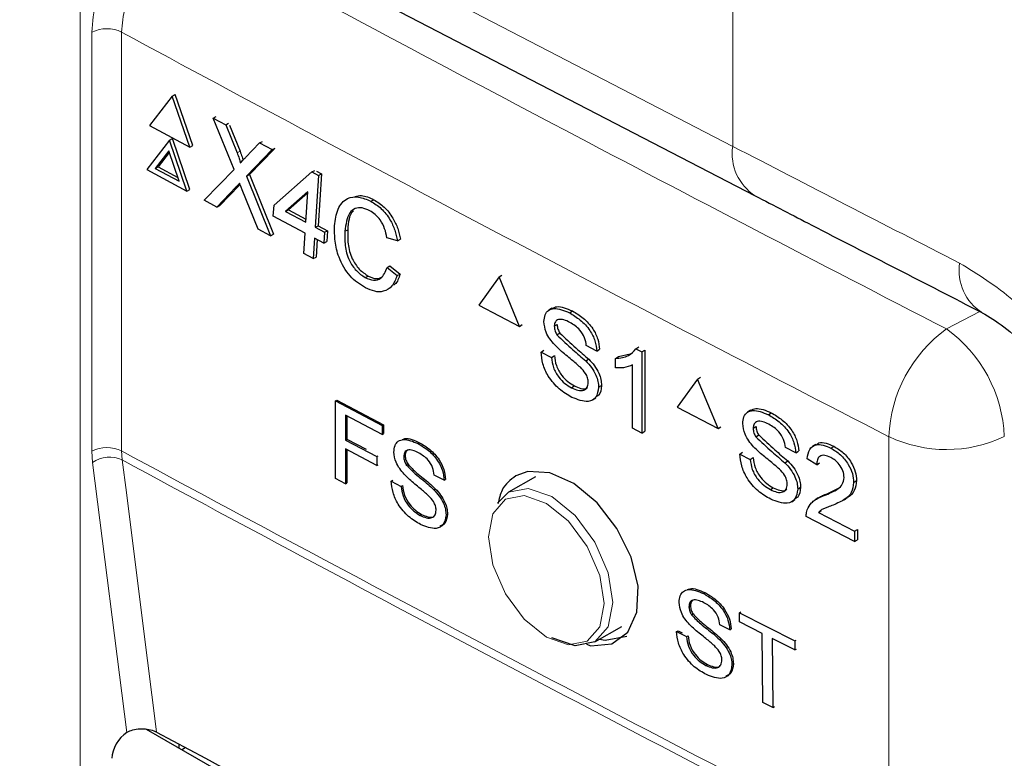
# Paper-space layout 'Blatt4' of a CAD drawing. Header units: millimetres. Extents: x 5 to 418, y 2 to 292.
# Tile 38 of 71: x 135.26 to 140.95, y 155.51 to 159.78. Entities that reach past the tile are written whole.
import ezdxf

# ---------------------------------------------------------------- set-up
doc = ezdxf.new("R2010")
doc.units = ezdxf.units.MM

psp = doc.layouts.new('Blatt4')

# ---------------------------------------------------------------- linework, layer by layer
at = {"color": 7, "linetype": 'Continuous', "lineweight": 18}
for p, q in [((139.3789, 174.4619), (139.3789, 159.0462)), ((129.9363, 163.9418), (139.3789, 159.0462)), ((135.6069, 159.8727), (135.6069, 142.7931)), ((135.6737, 157.2834), (135.6737, 159.7058)), ((135.846, 159.7066), (135.846, 157.2842)), ((136.5132, 159.0087), (136.5302, 159.0177)), ((136.5062, 158.8096), (136.5231, 158.8185)), ((140.6145, 157.9904), (140.8079, 158.091)), ((140.2817, 154.9443), (140.2817, 157.3668)), ((135.6777, 157.2179), (135.6737, 157.2834)), ((135.846, 157.2842), (135.8492, 157.2318)), ((135.8751, 155.6554), (135.6777, 157.2179))]:
    psp.add_line(p, q, dxfattribs=at)
at = {"color": 7, "linetype": 'Continuous', "lineweight": 25}
for p, q in [((130.0658, 163.6556), (139.5084, 158.7601)), ((136.1383, 159.3372), (136.007, 159.1664)), ((136.1383, 159.3372), (136.1553, 159.3461)), ((136.2398, 159.0417), (136.1383, 159.3372)), ((136.2568, 159.0507), (136.1553, 159.3461)), ((136.007, 159.1664), (136.2398, 159.0417)), ((136.376, 159.2099), (136.3925, 159.2186)), ((136.4958, 158.9129), (136.376, 159.2099)), ((136.376, 159.2099), (136.4476, 159.1716)), ((136.4476, 159.1716), (136.464, 159.1802)), ((136.4476, 159.1716), (136.5132, 159.0087)), ((136.4691, 159.169), (136.5302, 159.0177)), ((136.1221, 159.0829), (135.9908, 158.9121)), ((136.1221, 159.0829), (136.139, 159.0918)), ((136.2235, 158.7874), (136.1221, 159.0829)), ((136.2405, 158.7963), (136.139, 159.0918)), ((136.2398, 159.0417), (136.2568, 159.0507)), ((136.5626, 158.9822), (136.6438, 159.0665)), ((136.6438, 159.0665), (136.6601, 159.075)), ((136.6438, 159.0665), (136.7164, 159.0276)), ((136.118, 159.0193), (136.0404, 158.9184)), ((136.1211, 159.0102), (136.0574, 158.9273)), ((136.178, 158.8447), (136.118, 159.0193)), ((136.7164, 159.0276), (136.5678, 158.8735)), ((136.7269, 159.0297), (136.5848, 158.8824)), ((136.7164, 159.0276), (136.7328, 159.0361)), ((135.9908, 158.9121), (136.2235, 158.7874)), ((136.0404, 158.9184), (136.0574, 158.9273)), ((136.0404, 158.9184), (136.178, 158.8447)), ((136.0574, 158.9273), (136.1704, 158.8668)), ((136.3232, 158.7341), (136.4958, 158.9129)), ((136.5678, 158.8735), (136.5848, 158.8824)), ((136.5848, 158.8824), (136.7238, 158.5375)), ((136.7268, 158.7054), (136.9459, 158.8982)), ((136.9459, 158.8982), (136.9628, 158.9071)), ((136.9459, 158.8982), (136.9837, 158.8779)), ((136.9722, 158.9021), (137.0007, 158.8869)), ((137.0007, 158.8869), (136.9815, 158.5869)), ((136.9837, 158.8779), (137.0007, 158.8869)), ((136.5306, 158.8263), (136.5231, 158.8185)), ((136.5678, 158.8735), (136.7069, 158.5286)), ((136.9837, 158.8779), (136.9645, 158.578)), ((136.2235, 158.7874), (136.2405, 158.7963)), ((136.5062, 158.8096), (136.3957, 158.6952)), ((136.5231, 158.8185), (136.4127, 158.7041)), ((136.6352, 158.567), (136.5436, 158.7941)), ((136.9217, 158.7825), (136.7935, 158.6696)), ((136.9213, 158.7761), (136.8104, 158.6785)), ((136.9105, 158.6069), (136.9217, 158.7825)), ((136.3957, 158.6952), (136.3232, 158.7341)), ((137.2868, 158.7285), (137.3038, 158.7375)), ((136.3957, 158.6952), (136.4127, 158.7041)), ((136.7228, 158.6429), (136.7268, 158.7054)), ((136.7935, 158.6696), (136.8104, 158.6785)), ((136.7935, 158.6696), (136.9105, 158.6069)), ((136.8104, 158.6785), (136.9116, 158.6243)), ((136.9065, 158.5445), (136.7228, 158.6429)), ((136.7069, 158.5286), (136.6352, 158.567)), ((136.8989, 158.4257), (136.9065, 158.5445)), ((136.9645, 158.578), (136.9815, 158.5869)), ((136.9645, 158.578), (137.0186, 158.5491)), ((136.9815, 158.5869), (137.0355, 158.558)), ((137.0186, 158.5491), (137.0146, 158.4866)), ((137.0186, 158.5491), (137.0355, 158.558)), ((137.0355, 158.558), (137.0315, 158.4955)), ((137.1363, 158.5547), (137.1533, 158.5636)), ((136.7069, 158.5286), (136.7238, 158.5375)), ((136.9605, 158.5155), (136.9529, 158.3968)), ((137.0146, 158.4866), (136.9605, 158.5155)), ((136.9764, 158.507), (136.9699, 158.4057)), ((137.0146, 158.4866), (137.0315, 158.4955)), ((137.4402, 158.4999), (137.3798, 158.5169)), ((137.4402, 158.4999), (137.4572, 158.5088)), ((136.9529, 158.3968), (136.8989, 158.4257)), ((136.9529, 158.3968), (136.9699, 158.4057)), ((137.3801, 158.346), (137.397, 158.3549)), ((137.3801, 158.346), (137.4385, 158.2981)), ((137.397, 158.3549), (137.4554, 158.307)), ((137.2541, 158.2872), (137.271, 158.2961)), ((137.4385, 158.2981), (137.4554, 158.307)), ((138.0283, 158.2908), (137.9109, 158.1279)), ((138.0283, 158.2908), (138.0449, 158.3013)), ((138.1457, 158.0045), (138.0283, 158.2908)), ((137.9109, 158.1279), (138.1457, 158.0045)), ((138.3332, 158.1093), (138.3148, 158.0977)), ((138.4348, 158.0831), (138.4511, 158.0935)), ((138.1457, 158.0045), (138.1621, 158.015)), ((138.3472, 158.005), (138.3635, 158.0153)), ((138.3624, 157.9555), (138.3787, 157.9658)), ((138.2709, 157.8563), (138.2872, 157.8667)), ((138.2709, 157.8563), (138.3308, 157.8248)), ((138.5925, 157.8618), (138.5325, 157.8934)), ((138.5925, 157.8618), (138.6089, 157.8722)), ((138.8191, 157.8752), (138.8358, 157.8858)), ((138.8191, 157.8752), (138.8542, 157.8568)), ((138.8542, 157.8568), (138.871, 157.8674)), ((138.8542, 157.8568), (138.8542, 157.3873)), ((138.871, 157.8674), (138.871, 157.3979)), ((138.3308, 157.8248), (138.3471, 157.8351)), ((138.5297, 157.8046), (138.546, 157.8149)), ((138.7015, 157.8196), (138.7181, 157.8301)), ((138.7015, 157.7641), (138.7015, 157.8196)), ((138.7184, 157.8303), (138.7861, 157.8457)), ((138.7997, 157.4159), (138.7997, 157.7818)), ((139.1761, 157.6999), (139.058, 157.5366)), ((139.1761, 157.6999), (139.1925, 157.7104)), ((139.2942, 157.4141), (139.1761, 157.6999)), ((138.4463, 157.6497), (138.4626, 157.6601)), ((138.6034, 157.6523), (138.6198, 157.6627)), ((137.0821, 157.5734), (137.0906, 157.5787)), ((137.0821, 157.5734), (137.3521, 157.4306)), ((137.0831, 157.1241), (137.0821, 157.5734)), ((137.0906, 157.5787), (137.3605, 157.436)), ((138.5691, 157.5793), (138.5876, 157.591)), ((139.058, 157.5366), (139.2942, 157.4141)), ((139.4823, 157.5194), (139.4641, 157.5077)), ((137.3522, 157.3788), (137.1394, 157.4913)), ((137.1394, 157.4913), (137.1397, 157.3473)), ((137.1478, 157.4869), (137.1481, 157.3527)), ((139.585, 157.4937), (139.6011, 157.5041)), ((137.3521, 157.4306), (137.3605, 157.436)), ((137.3521, 157.4306), (137.3522, 157.3788)), ((137.3605, 157.436), (137.3606, 157.3841)), ((138.8542, 157.3873), (138.7997, 157.4159)), ((139.2942, 157.4141), (139.3104, 157.4245)), ((139.4969, 157.4152), (139.513, 157.4256)), ((137.1397, 157.3473), (137.1481, 157.3527)), ((137.1397, 157.3473), (137.3213, 157.2513)), ((137.1481, 157.3527), (137.2591, 157.294)), ((137.3522, 157.3788), (137.3606, 157.3841)), ((138.8542, 157.3873), (138.871, 157.3979)), ((139.5122, 157.3658), (139.5283, 157.3761)), ((137.3215, 157.1994), (137.1398, 157.2955)), ((137.1398, 157.2955), (137.1402, 157.0939)), ((137.1483, 157.291), (137.1487, 157.0992)), ((137.5601, 157.3264), (137.5685, 157.3317)), ((139.7436, 157.273), (139.6833, 157.3043)), ((139.8589, 157.3222), (139.8406, 157.3105)), ((139.9465, 157.3002), (139.9629, 157.3107)), ((137.3213, 157.2513), (137.3297, 157.2565)), ((137.3213, 157.2513), (137.3215, 157.1994)), ((137.4769, 157.2516), (137.4853, 157.2569)), ((139.4201, 157.2663), (139.4363, 157.2766)), ((139.4201, 157.2663), (139.4804, 157.235)), ((139.4804, 157.235), (139.4965, 157.2453)), ((139.7436, 157.273), (139.7598, 157.2834)), ((139.8642, 157.2044), (139.8094, 157.2389)), ((137.3215, 157.1994), (137.3298, 157.2047)), ((137.4915, 157.2043), (137.4999, 157.2095)), ((139.6804, 157.2155), (139.6965, 157.2259)), ((139.8642, 157.2044), (139.8805, 157.2149)), ((137.1402, 157.0939), (137.0831, 157.1241)), ((137.7105, 157.1145), (137.6534, 157.1447)), ((137.7105, 157.1145), (137.719, 157.1198)), ((138.2385, 157.1352), (138.0824, 157.0451)), ((137.1402, 157.0939), (137.1487, 157.0992)), ((137.4046, 157.1094), (137.4129, 157.1146)), ((137.4046, 157.1094), (137.4617, 157.0792)), ((137.4617, 157.0792), (137.47, 157.0844)), ((137.6508, 157.0598), (137.6592, 157.065)), ((139.5966, 157.0604), (139.6127, 157.0707)), ((139.7546, 157.0635), (139.7707, 157.0739)), ((139.925, 157.0368), (139.9977, 157.0734)), ((140.0781, 157.1023), (140.0948, 157.1131)), ((138.0191, 156.9821), (138.0824, 157.0451)), ((139.7204, 156.9906), (139.7386, 157.0023)), ((139.8732, 157.0128), (139.8549, 157.001)), ((139.9083, 157.0261), (139.9246, 157.0366)), ((140.0224, 157.002), (140.0411, 157.0139)), ((137.5719, 156.9116), (137.5802, 156.9168)), ((137.7213, 156.914), (137.7297, 156.9193)), ((140.0836, 156.7596), (139.8039, 156.9046)), ((139.8744, 156.9283), (139.8907, 156.9388)), ((139.8744, 156.9283), (140.0836, 156.8198)), ((140.0836, 156.8198), (140.1003, 156.8305)), ((140.1003, 156.8305), (140.1003, 156.7703)), ((140.0836, 156.8198), (140.0836, 156.7596)), ((140.0836, 156.7596), (140.1003, 156.7703)), ((139.2091, 156.4596), (139.2175, 156.4649)), ((139.126, 156.3831), (139.1344, 156.3884)), ((139.1411, 156.3358), (139.1494, 156.3411)), ((139.4185, 156.3474), (139.4267, 156.3526)), ((139.4185, 156.3474), (139.7382, 156.1848)), ((139.419, 156.2953), (139.4185, 156.3474)), ((138.5824, 156.1791), (138.7384, 156.2692)), ((139.362, 156.2495), (139.3044, 156.2788)), ((139.55, 156.2287), (139.419, 156.2953)), ((139.0544, 156.2391), (139.0628, 156.2444)), ((139.0544, 156.2391), (139.1121, 156.2098)), ((139.0628, 156.2444), (139.087, 156.2321)), ((139.1121, 156.2098), (139.1204, 156.2151)), ((139.362, 156.2495), (139.3702, 156.2547)), ((139.5539, 155.8298), (139.55, 156.2287)), ((139.3024, 156.1935), (139.3105, 156.1987)), ((139.7387, 156.1327), (139.6077, 156.1994)), ((139.6077, 156.1994), (139.6115, 155.8004)), ((139.7382, 156.1848), (139.7466, 156.1901)), ((139.7382, 156.1848), (139.7387, 156.1327)), ((139.7387, 156.1327), (139.747, 156.1381)), ((139.2242, 156.0434), (139.2322, 156.0486)), ((139.3744, 156.0484), (139.3824, 156.0535)), ((139.6115, 155.8004), (139.5539, 155.8298)), ((139.6115, 155.8004), (139.6195, 155.8055)), ((135.8751, 155.6554), (135.8783, 155.6572)), ((135.9877, 155.6754), (139.0734, 153.8941)), ((136.177, 155.5887), (136.177, 155.5661)), ((136.2158, 155.5678), (136.195, 155.5558))]:
    psp.add_line(p, q, dxfattribs=at)
at = {"color": 7, "linetype": 'Continuous', "lineweight": 18, "flags": 128}
for points in [[(135.8492, 157.2318), (135.8731, 157.0428), (135.9686, 156.2867), (136.048, 155.6583)], [(138.0824, 157.0451), (138.0824, 157.0451), (138.1971, 157.0674), (138.3324, 157.0204), (138.4677, 156.9112), (138.5824, 156.7565), (138.6591, 156.5798), (138.686, 156.408), (138.6591, 156.2673), (138.5824, 156.1791), (138.5824, 156.1791)], [(138.3013, 156.2074), (138.4295, 156.1628), (138.5381, 156.1839), (138.6107, 156.2675), (138.6362, 156.4008), (138.6107, 156.5635), (138.5381, 156.7309), (138.4295, 156.8775), (138.3013, 156.9809), (138.1731, 157.0255), (138.0644, 157.0044), (137.9918, 156.9208), (137.9663, 156.7875), (137.9918, 156.6248), (138.0644, 156.4574), (138.1731, 156.3108), (138.3013, 156.2074)]]:
    psp.add_lwpolyline(points, dxfattribs=at)
at = {"color": 7, "linetype": 'Continuous', "lineweight": 25, "flags": 128}
for points in [[(138.5335, 156.1654), (138.5584, 156.1572), (138.6803, 156.1686), (138.7726, 156.2358), (138.825, 156.351), (138.8315, 156.501), (138.7916, 156.669), (138.7098, 156.8362), (138.5952, 156.9838), (138.4607, 157.0953), (138.3215, 157.158), (138.1934, 157.1647), (138.1254, 157.1398), (138.1254, 157.1398)], [(138.6096, 156.1948), (138.6406, 156.19), (138.7662, 156.2131)], [(138.5824, 156.1791), (138.4677, 156.1568), (138.3324, 156.2038)]]:
    psp.add_lwpolyline(points, dxfattribs=at)
at = {"color": 7, "linetype": 'Continuous', "lineweight": 18}
for centre, radius, start, end in [((255.6554, 381.4394), 251.3242, 241.623617, 242.758675), ((135.7606, 159.5329), 0.1936, 63.8383, 116.6771), ((255.5274, 381.2143), 251.7724, 241.617487, 242.758769), ((139.6662, 159.0038), 0.2904, 171.5973, 237.0792), ((140.976, 158.3278), 0.2887, 171.4016, 237.4702), ((141.0906, 157.3357), 0.8095, 126.0257, 177.8021), ((140.1437, 157.3363), 0.8059, 2.2314, 54.2598), ((140.6144, 158.0732), 0.7809, 244.7802, 295.3749), ((135.7606, 157.1104), 0.1936, 63.8383, 116.6771), ((135.7757, 157.0734), 0.1746, 65.0937, 124.1366), ((255.5274, 378.7919), 251.7724, 241.617487, 242.758769), ((255.5301, 378.7394), 251.772, 241.617572, 242.758783)]:
    psp.add_arc(centre, radius, start, end, dxfattribs=at)
psp.add_ellipse((306.237, 262.9695), major_axis=(249.9912, -3.7051), ratio=0.56715, start_param=3.990039, end_param=3.997063, dxfattribs=at)
at = {"color": 7, "linetype": 'Continuous', "lineweight": 25}
for centre, major_axis, ratio, start_param, end_param in [((135.8799, 155.5561), (0.0642, 0.1073), 0.587369, 0.847257, 2.36515), ((307.1048, 264.7137), (250.2933, 3.8515), 0.587275, 3.950946, 3.967413)]:
    psp.add_ellipse(centre, major_axis=major_axis, ratio=ratio, start_param=start_param, end_param=end_param, dxfattribs=at)
at = {"color": 7, "linetype": 'Continuous', "lineweight": 18}
for points, knots in [([(136.2107, 160.3132), (136.1837, 160.2965), (136.1158, 160.2545), (136.0132, 160.1497), (135.9208, 160.0071), (135.858, 159.8508), (135.85, 159.7547), (135.846, 159.7066)], [0, 0, 0, 0, 0.142149, 0.356932, 0.571414, 0.78572, 1, 1, 1, 1]), ([(135.6737, 159.7058), (135.6781, 159.7658), (135.6834, 159.8391), (135.707, 159.9168), (135.7113, 159.9309)], [0, 0, 0, 0, 0.818312, 1, 1, 1, 1]), ([(140.6906, 158.3709), (140.7965, 158.3055), (141.0082, 158.1748), (141.2896, 157.8552), (141.4574, 157.5705), (141.5222, 157.4046), (141.5376, 157.3651)], [0, 0, 0, 0, 0.302077, 0.603996, 0.905724, 1, 1, 1, 1])]:
    psp.add_open_spline(points, degree=3, knots=knots, dxfattribs=at)
at = {"color": 7, "linetype": 'Continuous', "lineweight": 25}
for points, knots in [([(136.5132, 159.0087), (136.5174, 158.9979), (136.5233, 158.9828), (136.5304, 158.9633), (136.5316, 158.9548), (136.5321, 158.9506)], [0, 0, 0, 0, 0.561292, 0.781791, 1, 1, 1, 1]), ([(136.5302, 159.0177), (136.5343, 159.0068), (136.5401, 158.9918), (136.5467, 158.9746), (136.5476, 158.9686), (136.5478, 158.9668)], [0, 0, 0, 0, 0.6427451, 0.895226, 1, 1, 1, 1]), ([(136.5321, 158.9506), (136.5378, 158.9565), (136.548, 158.967), (136.5582, 158.9776), (136.5626, 158.9822)], [0, 0, 0, 0, 0.560004, 1, 1, 1, 1]), ([(136.5282, 158.8324), (136.524, 158.8282), (136.5167, 158.8206), (136.5094, 158.8129), (136.5062, 158.8096)], [0, 0, 0, 0, 0.559991, 1, 1, 1, 1]), ([(136.5436, 158.7941), (136.5407, 158.8013), (136.5355, 158.814), (136.5304, 158.8268), (136.5282, 158.8324)], [0, 0, 0, 0, 0.5599879, 1, 1, 1, 1]), ([(137.0769, 158.5862), (137.0814, 158.6202), (137.0904, 158.6879), (137.1429, 158.7489), (137.2149, 158.7592), (137.2628, 158.7388), (137.2868, 158.7285)], [0, 0, 0, 0, 0.280494, 0.559569, 0.779618, 1, 1, 1, 1]), ([(137.1949, 158.7561), (137.2072, 158.7591), (137.2405, 158.7671), (137.2794, 158.7489), (137.3038, 158.7375)], [0, 0, 0, 0, 0.37203, 1, 1, 1, 1]), ([(137.2868, 158.7285), (137.3074, 158.7157), (137.3484, 158.6901), (137.3967, 158.6277), (137.4275, 158.5616), (137.436, 158.5204), (137.4402, 158.4999)], [0, 0, 0, 0, 0.28008, 0.55945, 0.779551, 1, 1, 1, 1]), ([(137.3038, 158.7375), (137.3243, 158.7246), (137.3653, 158.699), (137.4137, 158.6366), (137.4445, 158.5705), (137.4529, 158.5294), (137.4572, 158.5088)], [0, 0, 0, 0, 0.280085, 0.559449, 0.779549, 1, 1, 1, 1]), ([(139.5084, 158.7601), (139.6174, 158.7036), (140.0534, 158.4778), (140.4914, 158.2532), (140.8199, 158.0848)], [0, 0, 0, 0, 0.250001, 1, 1, 1, 1]), ([(137.2804, 158.6738), (137.2654, 158.6806), (137.2355, 158.6942), (137.194, 158.6894), (137.1493, 158.6513), (137.1417, 158.5945), (137.1363, 158.5547)], [0, 0, 0, 0, 0.187227, 0.373912, 0.560734, 1, 1, 1, 1]), ([(137.1859, 158.6724), (137.1847, 158.6715), (137.1596, 158.6513), (137.1564, 158.6064), (137.1533, 158.5636)], [0, 0, 0, 0, 0.045436, 1, 1, 1, 1]), ([(137.3798, 158.5169), (137.3762, 158.5346), (137.3688, 158.5698), (137.3449, 158.6185), (137.313, 158.654), (137.2912, 158.6672), (137.2804, 158.6738)], [0, 0, 0, 0, 0.280557, 0.559738, 0.779663, 1, 1, 1, 1]), ([(137.256, 158.228), (137.2246, 158.2476), (137.162, 158.2867), (137.1001, 158.3964), (137.0766, 158.4988), (137.0768, 158.5571), (137.0769, 158.5862)], [0, 0, 0, 0, 0.2799543, 0.5580877, 0.7789097, 1, 1, 1, 1]), ([(137.1363, 158.5547), (137.1358, 158.5279), (137.1348, 158.4744), (137.1549, 158.3912), (137.2011, 158.323), (137.2364, 158.2991), (137.2541, 158.2872)], [0, 0, 0, 0, 0.281247, 0.560715, 0.780146, 1, 1, 1, 1]), ([(137.1533, 158.5636), (137.1528, 158.5368), (137.1518, 158.4833), (137.1719, 158.4001), (137.2181, 158.3319), (137.2533, 158.3081), (137.271, 158.2961)], [0, 0, 0, 0, 0.281248, 0.560714, 0.780136, 1, 1, 1, 1]), ([(137.2541, 158.2872), (137.2704, 158.2804), (137.303, 158.2666), (137.3549, 158.2816), (137.3705, 158.3216), (137.3801, 158.346)], [0, 0, 0, 0, 0.28071, 0.560903, 1, 1, 1, 1]), ([(137.4385, 158.2981), (137.4299, 158.2769), (137.4128, 158.2345), (137.3648, 158.2039), (137.3095, 158.2035), (137.2739, 158.2198), (137.256, 158.228)], [0, 0, 0, 0, 0.280254, 0.559546, 0.779589, 1, 1, 1, 1]), ([(137.271, 158.2961), (137.2877, 158.2887), (137.3178, 158.2752), (137.3417, 158.2857), (137.3525, 158.2904)], [0, 0, 0, 0, 0.553108, 1, 1, 1, 1]), ([(137.4554, 158.307), (137.4483, 158.2837), (137.44, 158.2567), (137.4203, 158.2451), (137.4176, 158.2435)], [0, 0, 0, 0, 0.865838, 1, 1, 1, 1]), ([(138.2872, 158.0321), (138.2887, 158.0459), (138.2915, 158.0733), (138.3127, 158.1001), (138.3588, 158.1151), (138.4035, 158.0963), (138.4348, 158.0831)], [0, 0, 0, 0, 0.18703, 0.374125, 0.561135, 1, 1, 1, 1]), ([(138.3341, 158.109), (138.3431, 158.113), (138.3755, 158.1274), (138.4198, 158.1079), (138.4517, 158.0938)], [0, 0, 0, 0, 0.27949, 1, 1, 1, 1]), ([(138.4348, 158.0831), (138.4559, 158.0706), (138.498, 158.0456), (138.5524, 157.9875), (138.5857, 157.9201), (138.5902, 157.8813), (138.5925, 157.8618)], [0, 0, 0, 0, 0.280801, 0.560145, 0.779875, 1, 1, 1, 1]), ([(138.4517, 158.0938), (138.4728, 158.0813), (138.5148, 158.0563), (138.5692, 157.9982), (138.6025, 157.9308), (138.6071, 157.892), (138.6093, 157.8725)], [0, 0, 0, 0, 0.280799, 0.560153, 0.779876, 1, 1, 1, 1]), ([(140.8205, 158.0836), (140.8614, 158.0599), (140.9439, 158.0124), (141.0921, 157.8747), (141.2268, 157.7002), (141.3213, 157.5368), (141.3495, 157.4479), (141.3573, 157.4232)], [0, 0, 0, 0, 0.2161521, 0.4346242, 0.6695567, 0.908163, 1, 1, 1, 1]), ([(138.35, 157.8977), (138.3405, 157.9087), (138.3214, 157.9307), (138.294, 157.978), (138.2898, 158.0117), (138.2872, 158.0321)], [0, 0, 0, 0, 0.2814455, 0.5622747, 1, 1, 1, 1]), ([(138.4372, 158.0277), (138.4257, 158.0333), (138.4026, 158.0446), (138.3719, 158.0475), (138.3509, 158.0331), (138.3484, 158.0143), (138.3472, 158.005)], [0, 0, 0, 0, 0.28129, 0.560834, 0.78068, 1, 1, 1, 1]), ([(138.5325, 157.8934), (138.5303, 157.9086), (138.5257, 157.939), (138.4914, 157.9954), (138.4578, 158.0154), (138.4372, 158.0277)], [0, 0, 0, 0, 0.281102, 0.560293, 1, 1, 1, 1]), ([(138.3472, 158.005), (138.3479, 157.9958), (138.3492, 157.9795), (138.3584, 157.9628), (138.3624, 157.9555)], [0, 0, 0, 0, 0.559643, 1, 1, 1, 1]), ([(138.364, 158.0156), (138.3648, 158.0065), (138.3661, 157.9902), (138.3752, 157.9735), (138.3793, 157.9661)], [0, 0, 0, 0, 0.55962, 1, 1, 1, 1]), ([(138.3624, 157.9555), (138.3932, 157.9264), (138.4483, 157.8743), (138.5047, 157.8259), (138.5297, 157.8046)], [0, 0, 0, 0, 0.558381, 1, 1, 1, 1]), ([(138.3793, 157.9661), (138.41, 157.9371), (138.4651, 157.885), (138.5216, 157.8366), (138.5465, 157.8153)], [0, 0, 0, 0, 0.558374, 1, 1, 1, 1]), ([(138.449, 157.5942), (138.4242, 157.6086), (138.3748, 157.6373), (138.3126, 157.7093), (138.2775, 157.7887), (138.2731, 157.8337), (138.2709, 157.8563)], [0, 0, 0, 0, 0.280813, 0.559558, 0.779619, 1, 1, 1, 1]), ([(138.4981, 157.7678), (138.4813, 157.7826), (138.4537, 157.8069), (138.4145, 157.8385), (138.3815, 157.8662), (138.3605, 157.8872), (138.35, 157.8977)], [0, 0, 0, 0, 0.339944, 0.560022, 0.780077, 1, 1, 1, 1]), ([(138.7015, 157.8196), (138.7281, 157.8222), (138.7754, 157.8269), (138.8057, 157.8604), (138.8191, 157.8752)], [0, 0, 0, 0, 0.560428, 1, 1, 1, 1]), ([(138.3308, 157.8248), (138.3333, 157.8056), (138.3381, 157.7674), (138.3696, 157.7118), (138.4082, 157.6727), (138.4336, 157.6574), (138.4463, 157.6497)], [0, 0, 0, 0, 0.280629, 0.55867, 0.779195, 1, 1, 1, 1]), ([(138.3477, 157.8355), (138.3501, 157.8163), (138.3549, 157.7781), (138.3864, 157.7225), (138.425, 157.6834), (138.4505, 157.6681), (138.4632, 157.6604)], [0, 0, 0, 0, 0.28063, 0.558683, 0.779193, 1, 1, 1, 1]), ([(138.5297, 157.8046), (138.5409, 157.7924), (138.5634, 157.768), (138.5878, 157.7263), (138.6014, 157.6861), (138.6027, 157.6636), (138.6034, 157.6523)], [0, 0, 0, 0, 0.280368, 0.559903, 0.779858, 1, 1, 1, 1]), ([(138.5465, 157.8153), (138.5577, 157.803), (138.5802, 157.7787), (138.6046, 157.737), (138.6182, 157.6968), (138.6196, 157.6743), (138.6202, 157.663)], [0, 0, 0, 0, 0.280367, 0.559903, 0.779858, 1, 1, 1, 1]), ([(138.5435, 157.6806), (138.5428, 157.6891), (138.5414, 157.706), (138.5258, 157.7389), (138.5086, 157.7568), (138.4981, 157.7678)], [0, 0, 0, 0, 0.280091, 0.559955, 1, 1, 1, 1]), ([(138.7997, 157.7818), (138.7828, 157.7751), (138.7527, 157.7633), (138.7172, 157.7639), (138.7015, 157.7641)], [0, 0, 0, 0, 0.559695, 1, 1, 1, 1]), ([(138.4463, 157.6497), (138.4591, 157.6439), (138.4846, 157.6323), (138.5175, 157.6323), (138.5391, 157.6498), (138.542, 157.6704), (138.5435, 157.6806)], [0, 0, 0, 0, 0.280911, 0.560813, 0.780497, 1, 1, 1, 1]), ([(138.6034, 157.6523), (138.6, 157.6312), (138.5932, 157.5891), (138.5355, 157.5597), (138.4818, 157.5811), (138.449, 157.5942)], [0, 0, 0, 0, 0.279939, 0.560075, 1, 1, 1, 1]), ([(138.4632, 157.6604), (138.4757, 157.6549), (138.5008, 157.6438), (138.5294, 157.6407), (138.5386, 157.6498), (138.5404, 157.6515)], [0, 0, 0, 0, 0.449069, 0.896528, 1, 1, 1, 1]), ([(138.6202, 157.663), (138.6179, 157.6403), (138.6146, 157.608), (138.592, 157.5986), (138.5853, 157.5958)], [0, 0, 0, 0, 0.7047937, 1, 1, 1, 1]), ([(139.4366, 157.4422), (139.438, 157.4559), (139.4409, 157.4834), (139.4622, 157.5103), (139.5085, 157.5254), (139.5535, 157.5068), (139.585, 157.4937)], [0, 0, 0, 0, 0.187027, 0.374124, 0.56114, 1, 1, 1, 1]), ([(139.4832, 157.5191), (139.4924, 157.5232), (139.525, 157.5378), (139.5697, 157.5184), (139.6018, 157.5045)], [0, 0, 0, 0, 0.2813127, 1, 1, 1, 1]), ([(139.5874, 157.4383), (139.5758, 157.4439), (139.5526, 157.455), (139.5217, 157.4579), (139.5006, 157.4434), (139.4981, 157.4246), (139.4969, 157.4152)], [0, 0, 0, 0, 0.281291, 0.56081, 0.780681, 1, 1, 1, 1]), ([(139.585, 157.4937), (139.6062, 157.4813), (139.6485, 157.4564), (139.7032, 157.3985), (139.7367, 157.3313), (139.7413, 157.2924), (139.7436, 157.273)], [0, 0, 0, 0, 0.2807932, 0.5601459, 0.7798797, 1, 1, 1, 1]), ([(139.6018, 157.5045), (139.6229, 157.492), (139.6652, 157.4672), (139.72, 157.4093), (139.7534, 157.342), (139.758, 157.3032), (139.7603, 157.2838)], [0, 0, 0, 0, 0.280803, 0.560155, 0.779881, 1, 1, 1, 1]), ([(139.4997, 157.308), (139.4901, 157.3189), (139.4709, 157.3408), (139.4434, 157.3881), (139.4392, 157.4217), (139.4366, 157.4422)], [0, 0, 0, 0, 0.281454, 0.562274, 1, 1, 1, 1]), ([(139.4969, 157.4152), (139.4976, 157.4061), (139.4989, 157.3898), (139.5082, 157.3731), (139.5122, 157.3658)], [0, 0, 0, 0, 0.559583, 1, 1, 1, 1]), ([(139.5136, 157.426), (139.5143, 157.4168), (139.5156, 157.4005), (139.5249, 157.3839), (139.5289, 157.3765)], [0, 0, 0, 0, 0.559611, 1, 1, 1, 1]), ([(139.6833, 157.3043), (139.681, 157.3195), (139.6764, 157.3499), (139.6419, 157.4062), (139.6081, 157.4261), (139.5874, 157.4383)], [0, 0, 0, 0, 0.281094, 0.560278, 1, 1, 1, 1]), ([(137.4198, 157.2777), (137.4211, 157.2908), (137.4238, 157.3171), (137.4439, 157.3427), (137.4876, 157.357), (137.5302, 157.339), (137.5601, 157.3264)], [0, 0, 0, 0, 0.187028, 0.374121, 0.561136, 1, 1, 1, 1]), ([(137.4682, 157.3502), (137.4731, 157.3522), (137.5005, 157.3634), (137.5379, 157.346), (137.5685, 157.3317)], [0, 0, 0, 0, 0.180415, 1, 1, 1, 1]), ([(139.5122, 157.3658), (139.5432, 157.3368), (139.5986, 157.285), (139.6553, 157.2368), (139.6804, 157.2155)], [0, 0, 0, 0, 0.558388, 1, 1, 1, 1]), ([(139.5289, 157.3765), (139.5599, 157.3476), (139.6153, 157.2957), (139.672, 157.2475), (139.6971, 157.2263)], [0, 0, 0, 0, 0.558379, 1, 1, 1, 1]), ([(137.5625, 157.2733), (137.5514, 157.2787), (137.5295, 157.2895), (137.5003, 157.2924), (137.4804, 157.2786), (137.478, 157.2606), (137.4769, 157.2516)], [0, 0, 0, 0, 0.281301, 0.560834, 0.780678, 1, 1, 1, 1]), ([(137.5022, 157.2898), (137.4981, 157.2876), (137.4877, 157.2818), (137.4862, 157.2663), (137.4853, 157.2569)], [0, 0, 0, 0, 0.394349, 1, 1, 1, 1]), ([(137.5601, 157.3264), (137.5801, 157.3144), (137.6202, 157.2904), (137.6721, 157.2348), (137.7039, 157.1703), (137.7083, 157.1331), (137.7105, 157.1145)], [0, 0, 0, 0, 0.280793, 0.56015, 0.779875, 1, 1, 1, 1]), ([(137.5685, 157.3317), (137.5886, 157.3197), (137.6286, 157.2957), (137.6805, 157.2401), (137.7123, 157.1756), (137.7167, 157.1384), (137.719, 157.1198)], [0, 0, 0, 0, 0.280793, 0.560147, 0.779879, 1, 1, 1, 1]), ([(139.6487, 157.1786), (139.6318, 157.1934), (139.604, 157.2176), (139.5645, 157.249), (139.5314, 157.2766), (139.5103, 157.2975), (139.4997, 157.308)], [0, 0, 0, 0, 0.339931, 0.560025, 0.780082, 1, 1, 1, 1]), ([(139.8094, 157.2389), (139.8126, 157.2581), (139.8189, 157.2964), (139.8556, 157.3234), (139.9015, 157.3208), (139.9315, 157.3071), (139.9465, 157.3002)], [0, 0, 0, 0, 0.280234, 0.558894, 0.779131, 1, 1, 1, 1]), ([(139.8621, 157.3185), (139.8669, 157.3231), (139.8808, 157.3361), (139.9188, 157.3307), (139.9484, 157.3175), (139.9632, 157.3109)], [0, 0, 0, 0, 0.209746, 0.604305, 1, 1, 1, 1]), ([(139.9465, 157.3002), (139.9652, 157.2891), (140.0024, 157.2669), (140.0469, 157.2113), (140.0741, 157.1526), (140.0768, 157.1191), (140.0781, 157.1023)], [0, 0, 0, 0, 0.280477, 0.559647, 0.779747, 1, 1, 1, 1]), ([(139.9632, 157.3109), (139.9819, 157.2998), (140.0191, 157.2777), (140.0637, 157.2221), (140.0908, 157.1633), (140.0935, 157.1298), (140.0948, 157.1131)], [0, 0, 0, 0, 0.280488, 0.559645, 0.779751, 1, 1, 1, 1]), ([(137.4798, 157.149), (137.4707, 157.1595), (137.4525, 157.1805), (137.4264, 157.2259), (137.4223, 157.2581), (137.4198, 157.2777)], [0, 0, 0, 0, 0.281434, 0.562268, 1, 1, 1, 1]), ([(137.4769, 157.2516), (137.4776, 157.2429), (137.4789, 157.2273), (137.4876, 157.2113), (137.4915, 157.2043)], [0, 0, 0, 0, 0.5596281, 1, 1, 1, 1]), ([(137.4853, 157.2569), (137.4861, 157.2482), (137.4873, 157.2326), (137.4961, 157.2166), (137.5, 157.2096)], [0, 0, 0, 0, 0.5596, 1, 1, 1, 1]), ([(137.6534, 157.1447), (137.6512, 157.1593), (137.6468, 157.1883), (137.6141, 157.2424), (137.582, 157.2616), (137.5625, 157.2733)], [0, 0, 0, 0, 0.281096, 0.560298, 1, 1, 1, 1]), ([(139.5993, 157.0048), (139.5743, 157.0191), (139.5246, 157.0477), (139.4621, 157.1194), (139.4268, 157.1987), (139.4224, 157.2437), (139.4201, 157.2663)], [0, 0, 0, 0, 0.28081, 0.55956, 0.779617, 1, 1, 1, 1]), ([(139.4804, 157.235), (139.4829, 157.2158), (139.4877, 157.1777), (139.5194, 157.1222), (139.5582, 157.0832), (139.5838, 157.068), (139.5966, 157.0604)], [0, 0, 0, 0, 0.280635, 0.55867, 0.779201, 1, 1, 1, 1]), ([(139.4971, 157.2457), (139.4996, 157.2266), (139.5044, 157.1884), (139.5361, 157.1329), (139.5749, 157.0939), (139.6005, 157.0787), (139.6133, 157.0711)], [0, 0, 0, 0, 0.2806352, 0.5586703, 0.7792005, 1, 1, 1, 1]), ([(139.9453, 157.2466), (139.9335, 157.2518), (139.9099, 157.2621), (139.8815, 157.2558), (139.8663, 157.2339), (139.8649, 157.2143), (139.8642, 157.2044)], [0, 0, 0, 0, 0.280407, 0.559491, 0.779377, 1, 1, 1, 1]), ([(140.0233, 157.1302), (140.0218, 157.143), (140.0189, 157.1685), (139.9967, 157.2051), (139.971, 157.2316), (139.9539, 157.2416), (139.9453, 157.2466)], [0, 0, 0, 0, 0.279083, 0.558619, 0.779058, 1, 1, 1, 1]), ([(137.4915, 157.2043), (137.5086, 157.1857), (137.5369, 157.1551), (137.5799, 157.1221), (137.6159, 157.0926), (137.6392, 157.0707), (137.6508, 157.0598)], [0, 0, 0, 0, 0.338405, 0.558971, 0.779539, 1, 1, 1, 1]), ([(137.5, 157.2096), (137.5171, 157.191), (137.5454, 157.1604), (137.5884, 157.1274), (137.6244, 157.0979), (137.6477, 157.076), (137.6593, 157.0651)], [0, 0, 0, 0, 0.338411, 0.55898, 0.779537, 1, 1, 1, 1]), ([(139.6943, 157.0916), (139.6936, 157.1001), (139.6922, 157.117), (139.6765, 157.1498), (139.6593, 157.1677), (139.6487, 157.1786)], [0, 0, 0, 0, 0.2800826, 0.5599501, 1, 1, 1, 1]), ([(139.6804, 157.2155), (139.6917, 157.2034), (139.7143, 157.1791), (139.7389, 157.1375), (139.7525, 157.0974), (139.7539, 157.0748), (139.7546, 157.0635)], [0, 0, 0, 0, 0.28038, 0.559912, 0.779859, 1, 1, 1, 1]), ([(139.6971, 157.2263), (139.7084, 157.2141), (139.731, 157.1898), (139.7556, 157.1482), (139.7693, 157.1081), (139.7706, 157.0855), (139.7713, 157.0743)], [0, 0, 0, 0, 0.280365, 0.5599, 0.779859, 1, 1, 1, 1]), ([(137.6209, 157.0246), (137.6049, 157.0388), (137.5786, 157.0621), (137.5412, 157.0923), (137.5098, 157.1188), (137.4898, 157.1389), (137.4798, 157.149)], [0, 0, 0, 0, 0.339939, 0.560028, 0.780079, 1, 1, 1, 1]), ([(138.1254, 157.1398), (138.0943, 157.1167), (138.0441, 157.0795), (138.0278, 157.0064), (138.0216, 156.9787)], [0, 0, 0, 0, 0.620462, 1, 1, 1, 1]), ([(139.9083, 157.0261), (139.9356, 157.0376), (139.9737, 157.0536), (140.0157, 157.0876), (140.0207, 157.116), (140.0233, 157.1302)], [0, 0, 0, 0, 0.56132, 0.781386, 1, 1, 1, 1]), ([(137.5746, 156.8584), (137.5509, 156.8723), (137.5039, 156.8998), (137.4446, 156.9687), (137.4111, 157.0447), (137.4068, 157.0878), (137.4046, 157.1094)], [0, 0, 0, 0, 0.280807, 0.55956, 0.77962, 1, 1, 1, 1]), ([(137.4617, 157.0792), (137.4641, 157.0609), (137.4687, 157.0243), (137.4988, 156.9711), (137.5356, 156.9336), (137.5598, 156.919), (137.5719, 156.9116)], [0, 0, 0, 0, 0.280636, 0.558673, 0.779203, 1, 1, 1, 1]), ([(137.4702, 157.0845), (137.4725, 157.0662), (137.4772, 157.0296), (137.5073, 156.9764), (137.544, 156.939), (137.5683, 156.9243), (137.5804, 156.9169)], [0, 0, 0, 0, 0.28063, 0.558675, 0.779189, 1, 1, 1, 1]), ([(137.6508, 157.0598), (137.6616, 157.0481), (137.683, 157.0247), (137.7063, 156.9848), (137.7193, 156.9464), (137.7206, 156.9248), (137.7213, 156.914)], [0, 0, 0, 0, 0.280367, 0.559908, 0.779859, 1, 1, 1, 1]), ([(137.6593, 157.0651), (137.67, 157.0534), (137.6915, 157.03), (137.7147, 156.9901), (137.7278, 156.9517), (137.7291, 156.9301), (137.7298, 156.9193)], [0, 0, 0, 0, 0.280383, 0.559914, 0.77986, 1, 1, 1, 1]), ([(139.5966, 157.0604), (139.6094, 157.0546), (139.635, 157.0431), (139.6681, 157.0432), (139.6899, 157.0608), (139.6928, 157.0813), (139.6943, 157.0916)], [0, 0, 0, 0, 0.280916, 0.560819, 0.780509, 1, 1, 1, 1]), ([(139.7546, 157.0635), (139.7512, 157.0424), (139.7443, 157.0002), (139.6863, 156.9706), (139.6323, 156.9918), (139.5993, 157.0048)], [0, 0, 0, 0, 0.279939, 0.560075, 1, 1, 1, 1]), ([(139.6133, 157.0711), (139.6259, 157.0656), (139.6511, 157.0546), (139.68, 157.0516), (139.6893, 157.0609), (139.6911, 157.0626)], [0, 0, 0, 0, 0.4479428, 0.8942696, 1, 1, 1, 1]), ([(139.7713, 157.0743), (139.769, 157.0515), (139.7657, 157.0194), (139.743, 157.0099), (139.7364, 157.0071)], [0, 0, 0, 0, 0.708024, 1, 1, 1, 1]), ([(140.0781, 157.1023), (140.0752, 157.0814), (140.0694, 157.0395), (140.0234, 156.9983), (139.9837, 156.9815), (139.9594, 156.9713)], [0, 0, 0, 0, 0.27874, 0.558827, 1, 1, 1, 1]), ([(140.0948, 157.1131), (140.0918, 157.0924), (140.0857, 157.0509), (140.0597, 157.0239), (140.0427, 157.0157), (140.0408, 157.0147)], [0, 0, 0, 0, 0.46869, 0.939663, 1, 1, 1, 1]), ([(137.6642, 156.9411), (137.6635, 156.9492), (137.6622, 156.9654), (137.6473, 156.9969), (137.6309, 157.0141), (137.6209, 157.0246)], [0, 0, 0, 0, 0.28009, 0.559972, 1, 1, 1, 1]), ([(139.8097, 156.9434), (139.8169, 156.9579), (139.8289, 156.9817), (139.8558, 157.0025), (139.8811, 157.0161), (139.8992, 157.0228), (139.9083, 157.0261)], [0, 0, 0, 0, 0.3394085, 0.5595291, 0.7797577, 1, 1, 1, 1]), ([(139.8737, 157.013), (139.8817, 157.0177), (139.8979, 157.0271), (139.9159, 157.0336), (139.925, 157.0368)], [0, 0, 0, 0, 0.491876, 1, 1, 1, 1]), ([(139.9594, 156.9713), (139.9492, 156.9673), (139.9324, 156.9608), (139.9092, 156.9514), (139.8899, 156.9427), (139.8796, 156.9331), (139.8744, 156.9283)], [0, 0, 0, 0, 0.340035, 0.560066, 0.780096, 1, 1, 1, 1]), ([(137.5719, 156.9116), (137.5841, 156.906), (137.6083, 156.8949), (137.6396, 156.8949), (137.6602, 156.9116), (137.6629, 156.9313), (137.6642, 156.9411)], [0, 0, 0, 0, 0.2809285, 0.5608101, 0.7805013, 1, 1, 1, 1]), ([(137.7213, 156.914), (137.7181, 156.8938), (137.7117, 156.8535), (137.6569, 156.8254), (137.6058, 156.8459), (137.5746, 156.8584)], [0, 0, 0, 0, 0.27994, 0.560079, 1, 1, 1, 1]), ([(137.5804, 156.9169), (137.5923, 156.9116), (137.6162, 156.9011), (137.6434, 156.898), (137.6521, 156.9067), (137.6537, 156.9083)], [0, 0, 0, 0, 0.450395, 0.899177, 1, 1, 1, 1]), ([(137.7298, 156.9193), (137.7271, 156.8981), (137.7227, 156.8625), (137.6963, 156.8528), (137.6856, 156.8488)], [0, 0, 0, 0, 0.593634, 1, 1, 1, 1]), ([(139.8039, 156.9046), (139.8041, 156.9125), (139.8044, 156.9266), (139.8081, 156.9383), (139.8097, 156.9434)], [0, 0, 0, 0, 0.5599489, 1, 1, 1, 1]), ([(139.1166, 156.4818), (139.1215, 156.4839), (139.1489, 156.4955), (139.1866, 156.4787), (139.2175, 156.4649)], [0, 0, 0, 0, 0.178975, 1, 1, 1, 1]), ([(139.0684, 156.4082), (139.0696, 156.4214), (139.0721, 156.4478), (139.0921, 156.4739), (139.1361, 156.489), (139.179, 156.4717), (139.2091, 156.4596)], [0, 0, 0, 0, 0.187028, 0.374127, 0.56115, 1, 1, 1, 1]), ([(139.2091, 156.4596), (139.2294, 156.4479), (139.2699, 156.4245), (139.3225, 156.3695), (139.3549, 156.3053), (139.3597, 156.2681), (139.362, 156.2495)], [0, 0, 0, 0, 0.280805, 0.560155, 0.779879, 1, 1, 1, 1]), ([(139.2175, 156.4649), (139.2378, 156.4532), (139.2782, 156.4299), (139.3308, 156.3749), (139.3633, 156.3107), (139.368, 156.2735), (139.3704, 156.2549)], [0, 0, 0, 0, 0.2807964, 0.5601513, 0.7798787, 1, 1, 1, 1]), ([(139.1297, 156.2801), (139.1205, 156.2905), (139.102, 156.3113), (139.0754, 156.3564), (139.0711, 156.3886), (139.0684, 156.4082)], [0, 0, 0, 0, 0.281445, 0.562273, 1, 1, 1, 1]), ([(139.2119, 156.4064), (139.2008, 156.4116), (139.1786, 156.422), (139.1492, 156.4244), (139.1293, 156.4102), (139.1271, 156.3921), (139.126, 156.3831)], [0, 0, 0, 0, 0.281297, 0.560814, 0.780677, 1, 1, 1, 1]), ([(139.126, 156.3831), (139.1268, 156.3743), (139.1282, 156.3586), (139.1371, 156.3428), (139.1411, 156.3358)], [0, 0, 0, 0, 0.5596273, 1, 1, 1, 1]), ([(139.1511, 156.4218), (139.147, 156.4194), (139.1366, 156.4135), (139.1352, 156.3979), (139.1344, 156.3884)], [0, 0, 0, 0, 0.396269, 1, 1, 1, 1]), ([(139.1344, 156.3884), (139.1352, 156.3797), (139.1366, 156.364), (139.1455, 156.3481), (139.1494, 156.3412)], [0, 0, 0, 0, 0.5596273, 1, 1, 1, 1]), ([(139.3044, 156.2788), (139.3021, 156.2934), (139.2974, 156.3225), (139.2641, 156.3761), (139.2317, 156.3949), (139.2119, 156.4064)], [0, 0, 0, 0, 0.281093, 0.560285, 1, 1, 1, 1]), ([(139.1411, 156.3358), (139.1584, 156.3175), (139.1871, 156.2872), (139.2306, 156.2548), (139.2671, 156.2258), (139.2906, 156.2043), (139.3024, 156.1935)], [0, 0, 0, 0, 0.338406, 0.558969, 0.77953, 1, 1, 1, 1]), ([(139.1494, 156.3412), (139.1668, 156.3228), (139.1955, 156.2926), (139.239, 156.2602), (139.2754, 156.2312), (139.299, 156.2097), (139.3108, 156.1989)], [0, 0, 0, 0, 0.338404, 0.558968, 0.77953, 1, 1, 1, 1]), ([(139.2726, 156.1577), (139.2564, 156.1716), (139.2297, 156.1946), (139.1919, 156.2242), (139.1601, 156.2504), (139.1398, 156.2702), (139.1297, 156.2801)], [0, 0, 0, 0, 0.3399413, 0.5600214, 0.780079, 1, 1, 1, 1]), ([(139.2272, 155.9901), (139.2034, 156.0036), (139.1558, 156.0304), (139.0957, 156.0985), (139.0614, 156.1742), (139.0567, 156.2174), (139.0544, 156.2391)], [0, 0, 0, 0, 0.28081, 0.559557, 0.779619, 1, 1, 1, 1]), ([(139.1121, 156.2098), (139.1145, 156.1914), (139.1195, 156.1548), (139.1502, 156.1019), (139.1875, 156.0649), (139.2119, 156.0506), (139.2242, 156.0434)], [0, 0, 0, 0, 0.2806337, 0.5586695, 0.7791928, 1, 1, 1, 1]), ([(139.1204, 156.2151), (139.1229, 156.1967), (139.1279, 156.1601), (139.1585, 156.1072), (139.1958, 156.0703), (139.2203, 156.056), (139.2325, 156.0488)], [0, 0, 0, 0, 0.280631, 0.558667, 0.779193, 1, 1, 1, 1]), ([(139.3168, 156.0746), (139.316, 156.0828), (139.3146, 156.099), (139.2994, 156.1303), (139.2828, 156.1473), (139.2726, 156.1577)], [0, 0, 0, 0, 0.280096, 0.55996, 1, 1, 1, 1]), ([(139.3024, 156.1935), (139.3133, 156.1819), (139.335, 156.1589), (139.3588, 156.1192), (139.3722, 156.0809), (139.3737, 156.0592), (139.3744, 156.0484)], [0, 0, 0, 0, 0.280367, 0.559913, 0.779855, 1, 1, 1, 1]), ([(139.3108, 156.1989), (139.3217, 156.1873), (139.3434, 156.1642), (139.3671, 156.1246), (139.3805, 156.0862), (139.382, 156.0646), (139.3828, 156.0538)], [0, 0, 0, 0, 0.2803642, 0.559909, 0.7798557, 1, 1, 1, 1]), ([(139.2242, 156.0434), (139.2364, 156.038), (139.2609, 156.0273), (139.2924, 156.0278), (139.3129, 156.045), (139.3155, 156.0648), (139.3168, 156.0746)], [0, 0, 0, 0, 0.280925, 0.560817, 0.780498, 1, 1, 1, 1]), ([(139.3744, 156.0484), (139.3714, 156.0281), (139.3652, 155.9875), (139.3103, 155.9583), (139.2587, 155.9781), (139.2272, 155.9901)], [0, 0, 0, 0, 0.279943, 0.560073, 1, 1, 1, 1]), ([(139.2325, 156.0488), (139.2446, 156.0437), (139.2687, 156.0335), (139.296, 156.0309), (139.3047, 156.0397), (139.3062, 156.0413)], [0, 0, 0, 0, 0.45111, 0.900556, 1, 1, 1, 1]), ([(139.3828, 156.0538), (139.3803, 156.0325), (139.376, 155.9965), (139.3495, 155.9863), (139.3387, 155.9821)], [0, 0, 0, 0, 0.592207, 1, 1, 1, 1]), ([(135.8783, 155.6572), (135.8886, 155.6619), (135.9102, 155.6716), (135.951, 155.6781), (135.9938, 155.6766), (136.0268, 155.6686), (136.0427, 155.6608), (136.048, 155.6583)], [0, 0, 0, 0, 0.2052537, 0.4341893, 0.6624067, 0.8891645, 1, 1, 1, 1])]:
    psp.add_open_spline(points, degree=3, knots=knots, dxfattribs=at)

doc.saveas('drawing.dxf')
